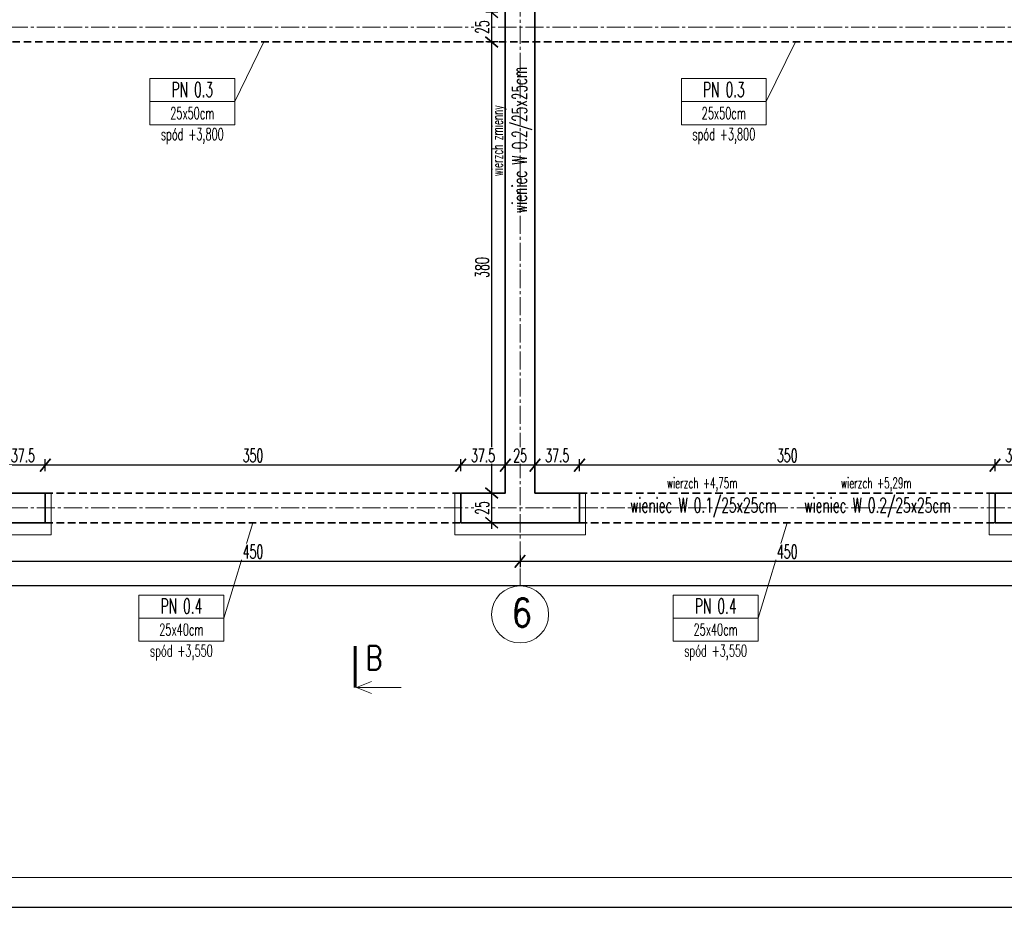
# Model space of a CAD drawing. Header units: centimetres. Extents: x 125945 to 146944, y 20629 to 31773.
# Tile 73 of 80: x 142285 to 143115, y 28341 to 29088. Entities that reach past the tile are written whole.
import ezdxf

# ---------------------------------------------------------------- set-up
doc = ezdxf.new("R2010")
doc.units = ezdxf.units.CM
doc.linetypes.add('CENTER2', pattern=[28.575, 19.05, -3.175, 3.175, -3.175])
doc.linetypes.add('HIDDEN', pattern=[9.525, 6.35, -3.175])
for name, color, linetype, lineweight in [('e-cad_cienkie', 88, 'Continuous', 15), ('e-cad_opisy', 7, 'Continuous', 15), ('e-cad_osie', 172, 'CENTER2', 9), ('e-cad_wymiary', 66, 'Continuous', 15), ('K- OPISY', 40, 'Continuous', 15), ('K-BELKI ŻELBETOWE', 160, 'HIDDEN', 35), ('K-IZOLACJA', 32, 'Continuous', 15), ('K-ŚCIANY KONSTRUKCYJNE', 16, 'Continuous', 35)]:
    doc.layers.add(name, color=color, linetype=linetype, lineweight=lineweight)
doc.styles.add('e-cad_1', font='simplex.shx', dxfattribs={"width": 0.6})
doc.styles.add('e-cad_2', font='simplex.shx', dxfattribs={"width": 0.8})
doc.styles.add('simpl', font='simplex.shx', dxfattribs={"width": 0.6})
doc.dimstyles.new('e-cad_1_50_[cm]', dxfattribs={"dimscale": 5, "dimtxt": 2.25, "dimasz": 1.75, "dimexe": 1, "dimexo": 0, "dimgap": 0.5, "dimtad": 1, "dimdec": 1, "dimrnd": 0.5, "dimdsep": 46, "dimtxsty": 'simpl', "dimblk": 'OBLIQUE', "dimcen": 0, "dimdle": 1, "dimclrd": 256, "dimclre": 256, "dimclrt": 256, "dimadec": 0, "dimazin": 0, "dimtfac": 1, "dimtdec": 1, "dimtix": 1, "dimtmove": 2, "dimatfit": 3, "dimldrblk": 'OBLIQUE', "dimfxl": 1, "dimfxlon": 1, "dimtfill": 1, "dimarcsym": 0})

# ---------------------------------------------------------------- blocks, each defined once
blk = doc.blocks.new('_Oblique')
at = {"color": 0, "linetype": 'ByBlock', "lineweight": -2}
blk.add_line((0.5, 0.6), (-0.5, -0.6), dxfattribs=at)
blk = doc.blocks.new('*D3720')
at = {"layer": 'Defpoints', "color": 0}
for p in [(142677.74, 28689.52), (142683, 28689.52), (142677.74, 28664.52)]:
    blk.add_point(p, dxfattribs=at)
at = {"layer": 'e-cad_wymiary', "lineweight": -2, "ltscale": 2}
for p, q in [((142683, 28659.52), (142683, 28694.52)), ((142678, 28689.52), (142688, 28689.52)), ((142678, 28664.52), (142688, 28664.52))]:
    blk.add_line(p, q, dxfattribs=at)
at = {"layer": 'e-cad_wymiary', "lineweight": -2, "xscale": 8.75, "yscale": 8.75, "zscale": 8.75}
for p, rotation in [((142683, 28689.52), 90), ((142683, 28664.52), 270)]:
    blk.add_blockref('_Oblique', p, dxfattribs=dict(at, rotation=rotation))
at = {"layer": 'e-cad_wymiary', "ltscale": 2, "insert": (142674.88, 28677.02), "char_height": 11.25, "attachment_point": 5, "rotation": 90, "style": 'simpl', "bg_fill": 3, "box_fill_scale": 1.1, "bg_fill_color": 256, "bg_fill_true_color": 13158600, "bg_fill_transparency": 0}
blk.add_mtext('25', dxfattribs=at)
blk = doc.blocks.new('*D3721')
at = {"layer": 'Defpoints', "color": 0}
for p in [(142683, 29069.52), (142694.4, 29069.52), (142677.74, 28689.52)]:
    blk.add_point(p, dxfattribs=at)
at = {"layer": 'e-cad_wymiary', "lineweight": -2, "ltscale": 2}
for p, q in [((142688, 29069.52), (142678, 29069.52)), ((142683, 28684.52), (142683, 29074.52)), ((142678, 28689.52), (142688, 28689.52))]:
    blk.add_line(p, q, dxfattribs=at)
at = {"layer": 'e-cad_wymiary', "lineweight": -2, "xscale": 8.75, "yscale": 8.75, "zscale": 8.75}
for p, rotation in [((142683, 29069.52), 90), ((142683, 28689.52), 270)]:
    blk.add_blockref('_Oblique', p, dxfattribs=dict(at, rotation=rotation))
at = {"layer": 'e-cad_wymiary', "ltscale": 2, "insert": (142674.88, 28879.52), "char_height": 11.25, "attachment_point": 5, "rotation": 90, "style": 'simpl', "bg_fill": 3, "box_fill_scale": 1.1, "bg_fill_color": 256, "bg_fill_true_color": 13158600, "bg_fill_transparency": 0}
blk.add_mtext('380', dxfattribs=at)
blk = doc.blocks.new('*D3722')
at = {"layer": 'Defpoints', "color": 0}
for p in [(142683, 29094.52), (142694.4, 29094.52), (142694.4, 29069.52)]:
    blk.add_point(p, dxfattribs=at)
at = {"layer": 'e-cad_wymiary', "lineweight": -2, "ltscale": 2}
for p, q in [((142688, 29094.52), (142678, 29094.52)), ((142683, 29064.52), (142683, 29099.52)), ((142688, 29069.52), (142678, 29069.52))]:
    blk.add_line(p, q, dxfattribs=at)
at = {"layer": 'e-cad_wymiary', "lineweight": -2, "xscale": 8.75, "yscale": 8.75, "zscale": 8.75}
for p, rotation in [((142683, 29094.52), 90), ((142683, 29069.52), 270)]:
    blk.add_blockref('_Oblique', p, dxfattribs=dict(at, rotation=rotation))
at = {"layer": 'e-cad_wymiary', "ltscale": 2, "insert": (142674.88, 29082.02), "char_height": 11.25, "attachment_point": 5, "rotation": 90, "style": 'simpl', "bg_fill": 3, "box_fill_scale": 1.1, "bg_fill_color": 256, "bg_fill_true_color": 13158600, "bg_fill_transparency": 0}
blk.add_mtext('25', dxfattribs=at)
blk = doc.blocks.new('*D3762')
at = {"layer": 'Defpoints', "color": 0}
for p in [(143106.9, 28713.11), (143106.9, 28689.52), (143144.4, 28689.52)]:
    blk.add_point(p, dxfattribs=at)
at = {"layer": 'e-cad_wymiary', "lineweight": -2, "ltscale": 2}
for p, q in [((143149.4, 28713.11), (143101.9, 28713.11)), ((143106.9, 28708.11), (143106.9, 28718.11)), ((143144.4, 28708.11), (143144.4, 28718.11))]:
    blk.add_line(p, q, dxfattribs=at)
at = {"layer": 'e-cad_wymiary', "lineweight": -2, "xscale": 8.75, "yscale": 8.75, "zscale": 8.75, "rotation": 180}
blk.add_blockref('_Oblique', (143106.9, 28713.11), dxfattribs=at)
at = {"layer": 'e-cad_wymiary', "lineweight": -2, "xscale": 8.75, "yscale": 8.75, "zscale": 8.75}
blk.add_blockref('_Oblique', (143144.4, 28713.11), dxfattribs=at)
at = {"layer": 'e-cad_wymiary', "ltscale": 2, "insert": (143125.65, 28721.23), "char_height": 11.25, "attachment_point": 5, "style": 'simpl', "bg_fill": 3, "box_fill_scale": 1.1, "bg_fill_color": 256, "bg_fill_true_color": 13158600, "bg_fill_transparency": 0}
blk.add_mtext('37.5', dxfattribs=at)
blk = doc.blocks.new('*D3763')
at = {"layer": 'Defpoints', "color": 0}
for p in [(142756.9, 28713.11), (142756.9, 28689.52), (143106.9, 28689.52)]:
    blk.add_point(p, dxfattribs=at)
at = {"layer": 'e-cad_wymiary', "lineweight": -2, "ltscale": 2}
for p, q in [((143111.9, 28713.11), (142751.9, 28713.11)), ((142756.9, 28708.11), (142756.9, 28718.11)), ((143106.9, 28708.11), (143106.9, 28718.11))]:
    blk.add_line(p, q, dxfattribs=at)
at = {"layer": 'e-cad_wymiary', "lineweight": -2, "xscale": 8.75, "yscale": 8.75, "zscale": 8.75, "rotation": 180}
blk.add_blockref('_Oblique', (142756.9, 28713.11), dxfattribs=at)
at = {"layer": 'e-cad_wymiary', "lineweight": -2, "xscale": 8.75, "yscale": 8.75, "zscale": 8.75}
blk.add_blockref('_Oblique', (143106.9, 28713.11), dxfattribs=at)
at = {"layer": 'e-cad_wymiary', "ltscale": 2, "insert": (142931.9, 28721.23), "char_height": 11.25, "attachment_point": 5, "style": 'simpl', "bg_fill": 3, "box_fill_scale": 1.1, "bg_fill_color": 256, "bg_fill_true_color": 13158600, "bg_fill_transparency": 0}
blk.add_mtext('350', dxfattribs=at)
blk = doc.blocks.new('*D3764')
at = {"layer": 'Defpoints', "color": 0}
for p in [(142719.4, 28713.11), (142719.4, 28689.52), (142756.9, 28689.52)]:
    blk.add_point(p, dxfattribs=at)
at = {"layer": 'e-cad_wymiary', "lineweight": -2, "ltscale": 2}
for p, q in [((142761.9, 28713.11), (142714.4, 28713.11)), ((142719.4, 28708.11), (142719.4, 28718.11)), ((142756.9, 28708.11), (142756.9, 28718.11))]:
    blk.add_line(p, q, dxfattribs=at)
at = {"layer": 'e-cad_wymiary', "lineweight": -2, "xscale": 8.75, "yscale": 8.75, "zscale": 8.75, "rotation": 180}
blk.add_blockref('_Oblique', (142719.4, 28713.11), dxfattribs=at)
at = {"layer": 'e-cad_wymiary', "lineweight": -2, "xscale": 8.75, "yscale": 8.75, "zscale": 8.75}
blk.add_blockref('_Oblique', (142756.9, 28713.11), dxfattribs=at)
at = {"layer": 'e-cad_wymiary', "ltscale": 2, "insert": (142738.15, 28721.23), "char_height": 11.25, "attachment_point": 5, "style": 'simpl', "bg_fill": 3, "box_fill_scale": 1.1, "bg_fill_color": 256, "bg_fill_true_color": 13158600, "bg_fill_transparency": 0}
blk.add_mtext('37.5', dxfattribs=at)
blk = doc.blocks.new('*D3765')
at = {"layer": 'Defpoints', "color": 0}
for p in [(142694.4, 28713.11), (142694.4, 28689.52), (142719.4, 28689.52)]:
    blk.add_point(p, dxfattribs=at)
at = {"layer": 'e-cad_wymiary', "lineweight": -2, "ltscale": 2}
for p, q in [((142724.4, 28713.11), (142689.4, 28713.11)), ((142694.4, 28708.11), (142694.4, 28718.11)), ((142719.4, 28708.11), (142719.4, 28718.11))]:
    blk.add_line(p, q, dxfattribs=at)
at = {"layer": 'e-cad_wymiary', "lineweight": -2, "xscale": 8.75, "yscale": 8.75, "zscale": 8.75, "rotation": 180}
blk.add_blockref('_Oblique', (142694.4, 28713.11), dxfattribs=at)
at = {"layer": 'e-cad_wymiary', "lineweight": -2, "xscale": 8.75, "yscale": 8.75, "zscale": 8.75}
blk.add_blockref('_Oblique', (142719.4, 28713.11), dxfattribs=at)
at = {"layer": 'e-cad_wymiary', "ltscale": 2, "insert": (142706.9, 28721.23), "char_height": 11.25, "attachment_point": 5, "style": 'simpl', "bg_fill": 3, "box_fill_scale": 1.1, "bg_fill_color": 256, "bg_fill_true_color": 13158600, "bg_fill_transparency": 0}
blk.add_mtext('25', dxfattribs=at)
blk = doc.blocks.new('*D3766')
at = {"layer": 'Defpoints', "color": 0}
for p in [(142656.9, 28713.11), (142656.9, 28689.52), (142694.4, 28689.52)]:
    blk.add_point(p, dxfattribs=at)
at = {"layer": 'e-cad_wymiary', "lineweight": -2, "ltscale": 2}
for p, q in [((142699.4, 28713.11), (142651.9, 28713.11)), ((142656.9, 28708.11), (142656.9, 28718.11)), ((142694.4, 28708.11), (142694.4, 28718.11))]:
    blk.add_line(p, q, dxfattribs=at)
at = {"layer": 'e-cad_wymiary', "lineweight": -2, "xscale": 8.75, "yscale": 8.75, "zscale": 8.75, "rotation": 180}
blk.add_blockref('_Oblique', (142656.9, 28713.11), dxfattribs=at)
at = {"layer": 'e-cad_wymiary', "lineweight": -2, "xscale": 8.75, "yscale": 8.75, "zscale": 8.75}
blk.add_blockref('_Oblique', (142694.4, 28713.11), dxfattribs=at)
at = {"layer": 'e-cad_wymiary', "ltscale": 2, "insert": (142675.65, 28721.23), "char_height": 11.25, "attachment_point": 5, "style": 'simpl', "bg_fill": 3, "box_fill_scale": 1.1, "bg_fill_color": 256, "bg_fill_true_color": 13158600, "bg_fill_transparency": 0}
blk.add_mtext('37.5', dxfattribs=at)
blk = doc.blocks.new('*D3767')
at = {"layer": 'Defpoints', "color": 0}
for p in [(142306.9, 28713.11), (142306.9, 28689.52), (142656.9, 28689.52)]:
    blk.add_point(p, dxfattribs=at)
at = {"layer": 'e-cad_wymiary', "lineweight": -2, "ltscale": 2}
for p, q in [((142661.9, 28713.11), (142301.9, 28713.11)), ((142306.9, 28708.11), (142306.9, 28718.11)), ((142656.9, 28708.11), (142656.9, 28718.11))]:
    blk.add_line(p, q, dxfattribs=at)
at = {"layer": 'e-cad_wymiary', "lineweight": -2, "xscale": 8.75, "yscale": 8.75, "zscale": 8.75, "rotation": 180}
blk.add_blockref('_Oblique', (142306.9, 28713.11), dxfattribs=at)
at = {"layer": 'e-cad_wymiary', "lineweight": -2, "xscale": 8.75, "yscale": 8.75, "zscale": 8.75}
blk.add_blockref('_Oblique', (142656.9, 28713.11), dxfattribs=at)
at = {"layer": 'e-cad_wymiary', "ltscale": 2, "insert": (142481.9, 28721.23), "char_height": 11.25, "attachment_point": 5, "style": 'simpl', "bg_fill": 3, "box_fill_scale": 1.1, "bg_fill_color": 256, "bg_fill_true_color": 13158600, "bg_fill_transparency": 0}
blk.add_mtext('350', dxfattribs=at)
blk = doc.blocks.new('*D3768')
at = {"layer": 'Defpoints', "color": 0}
for p in [(142269.4, 28713.11), (142269.4, 28689.52), (142306.9, 28689.52)]:
    blk.add_point(p, dxfattribs=at)
at = {"layer": 'e-cad_wymiary', "lineweight": -2, "ltscale": 2}
for p, q in [((142311.9, 28713.11), (142264.4, 28713.11)), ((142269.4, 28708.11), (142269.4, 28718.11)), ((142306.9, 28708.11), (142306.9, 28718.11))]:
    blk.add_line(p, q, dxfattribs=at)
at = {"layer": 'e-cad_wymiary', "lineweight": -2, "xscale": 8.75, "yscale": 8.75, "zscale": 8.75, "rotation": 180}
blk.add_blockref('_Oblique', (142269.4, 28713.11), dxfattribs=at)
at = {"layer": 'e-cad_wymiary', "lineweight": -2, "xscale": 8.75, "yscale": 8.75, "zscale": 8.75}
blk.add_blockref('_Oblique', (142306.9, 28713.11), dxfattribs=at)
at = {"layer": 'e-cad_wymiary', "ltscale": 2, "insert": (142288.15, 28721.23), "char_height": 11.25, "attachment_point": 5, "style": 'simpl', "bg_fill": 3, "box_fill_scale": 1.1, "bg_fill_color": 256, "bg_fill_true_color": 13158600, "bg_fill_transparency": 0}
blk.add_mtext('37.5', dxfattribs=at)
blk = doc.blocks.new('*D3802')
at = {"layer": 'Defpoints', "color": 0}
for p in [(142256.9, 28664.52), (142706.9, 28664.52), (142706.9, 28632.09)]:
    blk.add_point(p, dxfattribs=at)
at = {"layer": 'e-cad_wymiary', "lineweight": -2, "ltscale": 2}
for p, q in [((142256.9, 28637.09), (142256.9, 28627.09)), ((142706.9, 28637.09), (142706.9, 28627.09)), ((142251.9, 28632.09), (142711.9, 28632.09))]:
    blk.add_line(p, q, dxfattribs=at)
at = {"layer": 'e-cad_wymiary', "lineweight": -2, "xscale": 8.75, "yscale": 8.75, "zscale": 8.75, "rotation": 180}
blk.add_blockref('_Oblique', (142256.9, 28632.09), dxfattribs=at)
at = {"layer": 'e-cad_wymiary', "lineweight": -2, "xscale": 8.75, "yscale": 8.75, "zscale": 8.75}
blk.add_blockref('_Oblique', (142706.9, 28632.09), dxfattribs=at)
at = {"layer": 'e-cad_wymiary', "ltscale": 2, "insert": (142481.9, 28640.22), "char_height": 11.25, "attachment_point": 5, "style": 'simpl', "bg_fill": 3, "box_fill_scale": 1.1, "bg_fill_color": 256, "bg_fill_true_color": 13158600, "bg_fill_transparency": 0}
blk.add_mtext('450', dxfattribs=at)
blk = doc.blocks.new('*D3803')
at = {"layer": 'Defpoints', "color": 0}
for p in [(142706.9, 28664.52), (143156.9, 28664.52), (143156.9, 28632.09)]:
    blk.add_point(p, dxfattribs=at)
at = {"layer": 'e-cad_wymiary', "lineweight": -2, "ltscale": 2}
for p, q in [((142706.9, 28637.09), (142706.9, 28627.09)), ((143156.9, 28637.09), (143156.9, 28627.09)), ((142701.9, 28632.09), (143161.9, 28632.09))]:
    blk.add_line(p, q, dxfattribs=at)
at = {"layer": 'e-cad_wymiary', "lineweight": -2, "xscale": 8.75, "yscale": 8.75, "zscale": 8.75, "rotation": 180}
blk.add_blockref('_Oblique', (142706.9, 28632.09), dxfattribs=at)
at = {"layer": 'e-cad_wymiary', "lineweight": -2, "xscale": 8.75, "yscale": 8.75, "zscale": 8.75}
blk.add_blockref('_Oblique', (143156.9, 28632.09), dxfattribs=at)
at = {"layer": 'e-cad_wymiary', "ltscale": 2, "insert": (142931.9, 28640.22), "char_height": 11.25, "attachment_point": 5, "style": 'simpl', "bg_fill": 3, "box_fill_scale": 1.1, "bg_fill_color": 256, "bg_fill_true_color": 13158600, "bg_fill_transparency": 0}
blk.add_mtext('450', dxfattribs=at)
blk = doc.blocks.new('*D3806')
at = {"layer": 'Defpoints', "color": 0}
for p in [(140444.4, 28664.52), (143739.4, 28664.52), (143739.4, 28611.59)]:
    blk.add_point(p, dxfattribs=at)
at = {"layer": 'e-cad_wymiary', "lineweight": -2, "ltscale": 2}
for p, q in [((140439.4, 28611.59), (143744.4, 28611.59)), ((140444.4, 28616.59), (140444.4, 28606.59)), ((143739.4, 28616.59), (143739.4, 28606.59))]:
    blk.add_line(p, q, dxfattribs=at)
at = {"layer": 'e-cad_wymiary', "lineweight": -2, "xscale": 8.75, "yscale": 8.75, "zscale": 8.75, "rotation": 180}
blk.add_blockref('_Oblique', (140444.4, 28611.59), dxfattribs=at)
at = {"layer": 'e-cad_wymiary', "lineweight": -2, "xscale": 8.75, "yscale": 8.75, "zscale": 8.75}
blk.add_blockref('_Oblique', (143739.4, 28611.59), dxfattribs=at)
at = {"layer": 'e-cad_wymiary', "ltscale": 2, "insert": (142091.9, 28619.71), "char_height": 11.25, "attachment_point": 5, "style": 'simpl', "bg_fill": 3, "box_fill_scale": 1.1, "bg_fill_color": 256, "bg_fill_true_color": 13158600, "bg_fill_transparency": 0}
blk.add_mtext('3295', dxfattribs=at)
blk = doc.blocks.new('e-cad_przekroj_1_2_P')
at = {"const_width": 0.5}
blk.add_lwpolyline([(0, 0), (0, -7)], dxfattribs=at)
for points in [[(0.25, -7), (2.75, -6)], [(0.25, -7), (7.75, -7)], [(0.25, -7), (2.75, -8)]]:
    blk.add_lwpolyline(points)
at = {"style": 'e-cad_1', "width": 0.8}
blk.add_attdef('SYMBOL', (1.75, -4), '', height=4, dxfattribs=at)

msp = doc.modelspace()

# ---------------------------------------------------------------- linework, layer by layer
at = {"layer": 'Defpoints'}
msp.add_lwpolyline([(140133.77, 28340.69), (144533.77, 28340.69), (144533.77, 29825.69), (140133.77, 29825.69)], close=True, dxfattribs=at)
at = {"layer": 'e-cad_cienkie'}
msp.add_lwpolyline([(140283.77, 28365.69), (144508.77, 28365.69), (144508.77, 29800.69), (140283.77, 29800.69)], close=True, dxfattribs=at)
at = {"layer": 'e-cad_opisy'}
msp.add_circle((142706.9, 28587.37), 24, dxfattribs=at)
at = {"layer": 'e-cad_osie', "ltscale": 0.8}
for p, q in [((142706.9, 29563.27), (142706.9, 28611.37)), ((140379.62, 29082.02), (143800.44, 29082.02)), ((140379.62, 28677.02), (143800.44, 28677.02))]:
    msp.add_line(p, q, dxfattribs=at)
at = {"layer": 'K- OPISY', "color": 4, "ltscale": 2}
for p, q in [((142466.56, 29019.27), (142491.12, 29069.52)), ((142914.22, 29019.27), (142938.78, 29069.52)), ((142457.34, 28584.28), (142481.9, 28664.52)), ((142907.34, 28584.28), (142931.9, 28664.52))]:
    msp.add_line(p, q, dxfattribs=at)
at = {"layer": 'K- OPISY', "color": 4}
for points in [[(142466.56, 29038.72), (142395.09, 29038.72), (142395.09, 29019.27), (142466.56, 29019.27)], [(142914.22, 29038.72), (142842.76, 29038.72), (142842.76, 29019.27), (142914.22, 29019.27)], [(142466.56, 29019.27), (142395.09, 29019.27), (142395.09, 28999.83), (142466.56, 28999.83)], [(142914.22, 29019.27), (142842.76, 29019.27), (142842.76, 28999.83), (142914.22, 28999.83)], [(142457.34, 28603.72), (142385.87, 28603.72), (142385.87, 28584.28), (142457.34, 28584.28)], [(142907.34, 28603.72), (142835.87, 28603.72), (142835.87, 28584.28), (142907.34, 28584.28)], [(142457.34, 28584.28), (142385.87, 28584.28), (142385.87, 28564.83), (142457.34, 28564.83)], [(142907.34, 28584.28), (142835.87, 28584.28), (142835.87, 28564.83), (142907.34, 28564.83)]]:
    msp.add_lwpolyline(points, close=True, dxfattribs=at)
at = {"layer": 'K-BELKI ŻELBETOWE'}
for p, q in [((142306.9, 28689.52), (142656.9, 28689.52)), ((142756.9, 28689.52), (143106.9, 28689.52)), ((142306.9, 28664.52), (142656.9, 28664.52)), ((142756.9, 28664.52), (143106.9, 28664.52))]:
    msp.add_line(p, q, dxfattribs=at)
msp.add_lwpolyline([(143714.4, 29069.52), (140469.4, 29069.52)], dxfattribs=at)
at = {"layer": 'K-IZOLACJA', "ltscale": 0.8}
for p, q in [((142311.9, 28689.52), (142306.9, 28689.52)), ((142311.9, 28654.52), (142311.9, 28689.52)), ((142651.9, 28654.52), (142651.9, 28689.52)), ((142651.9, 28689.52), (142656.9, 28689.52)), ((142761.9, 28689.52), (142756.9, 28689.52)), ((142761.9, 28654.52), (142761.9, 28689.52)), ((143101.9, 28654.52), (143101.9, 28689.52)), ((143101.9, 28689.52), (143106.9, 28689.52)), ((142201.9, 28654.52), (142311.9, 28654.52)), ((142651.9, 28654.52), (142761.9, 28654.52)), ((143179.4, 28654.52), (143101.9, 28654.52))]:
    msp.add_line(p, q, dxfattribs=at)
at = {"layer": 'K-ŚCIANY KONSTRUKCYJNE', "ltscale": 0.8}
for points in [[(141756.9, 29499.52), (143169.4, 29499.52), (143169.4, 28664.52), (143106.9, 28664.52), (143106.9, 28689.52), (143144.4, 28689.52), (143144.4, 29474.52), (142719.4, 29474.52), (142719.4, 28689.52), (142756.9, 28689.52), (142756.9, 28664.52), (142656.9, 28664.52), (142656.9, 28689.52), (142694.4, 28689.52), (142694.4, 29474.52), (142269.4, 29474.52)], [(142269.4, 28689.52), (142306.9, 28689.52), (142306.9, 28664.52), (142206.9, 28664.52)]]:
    msp.add_lwpolyline(points, dxfattribs=at)

# ---------------------------------------------------------------- block references
at = {"layer": 'e-cad_opisy', "ltscale": 2, "xscale": 5, "yscale": 5, "zscale": 5}
msp.add_blockref('e-cad_przekroj_1_2_P', (142567.88, 28560.8), dxfattribs=at).add_auto_attribs({'SYMBOL': 'B'})

# ---------------------------------------------------------------- texts
at = {"layer": 'e-cad_opisy', "ltscale": 2, "style": 'e-cad_2', "width": 0.8}
msp.add_text('6', height=24, dxfattribs=at).set_placement((142700.11, 28576.87))
at = {"layer": 'K- OPISY', "color": 2, "style": 'e-cad_1', "width": 0.6}
msp.add_text('wieniec W 0.2/25x25cm', height=12.5, rotation=90, dxfattribs=at).set_placement((142712.67, 28925.38))
at = {"layer": 'K- OPISY', "color": 4, "width": 71.4626, "attachment_point": 5, "style": 'e-cad_1'}
for s, insert, char_height in [('PN 0.3', (142430.82, 29029.4), 12.5), ('PN 0.3', (142878.49, 29029.4), 12.5), ('25x50cm', (142430.82, 29009.57), 10), ('25x50cm', (142878.49, 29009.57), 10), ('spód +3,800', (142430.82, 28990.17), 10), ('spód +3,800', (142878.49, 28990.17), 10), ('PN 0.4', (142421.61, 28594.4), 12.5), ('PN 0.4', (142871.61, 28594.4), 12.5), ('25x40cm', (142421.61, 28574.58), 10), ('25x40cm', (142871.61, 28574.58), 10), ('spód +3,550', (142421.61, 28555.17), 10), ('spód +3,550', (142871.61, 28555.17), 10)]:
    msp.add_mtext(s, dxfattribs=dict(at, insert=insert, char_height=char_height))

# ---------------------------------------------------------------- next in the draw order: dimensions: what is measured, and where the dimension line sits
at = {"layer": 'e-cad_wymiary', "ltscale": 2}
dim = msp.add_linear_dim(base=(143106.9, 28713.11), p1=(143144.4, 28689.52), p2=(143106.9, 28689.52), dimstyle='e-cad_1_50_[cm]', dxfattribs=at)
dim.commit()
dim.dimension.update_dxf_attribs({"geometry": '*D3762', "text_midpoint": (143125.65, 28721.23)})
dim = msp.add_linear_dim(base=(142683, 28689.52), p1=(142677.74, 28664.52), p2=(142677.74, 28689.52), angle=90, dimstyle='e-cad_1_50_[cm]', dxfattribs=at)
dim.commit()
dim.dimension.update_dxf_attribs({"geometry": '*D3720', "text_midpoint": (142674.88, 28677.02)})

# ---------------------------------------------------------------- next in the draw order: dimensions: what is measured, and where the dimension line sits
dim = msp.add_linear_dim(base=(142683, 29069.52), p1=(142677.74, 28689.52), p2=(142694.4, 29069.52), angle=90, dimstyle='e-cad_1_50_[cm]', dxfattribs=at)
dim.commit()
dim.dimension.update_dxf_attribs({"geometry": '*D3721', "text_midpoint": (142674.88, 28879.52)})
for base, p1, p2, picture, middle in [((142756.9, 28713.11), (143106.9, 28689.52), (142756.9, 28689.52), '*D3763', (142931.9, 28721.23)), ((142706.9, 28632.09), (142256.9, 28664.52), (142706.9, 28664.52), '*D3802', (142481.9, 28640.22))]:
    dim = msp.add_linear_dim(base=base, p1=p1, p2=p2, dimstyle='e-cad_1_50_[cm]', dxfattribs=at)
    dim.commit()
    dim.dimension.update_dxf_attribs({"geometry": picture, "text_midpoint": middle})

# ---------------------------------------------------------------- next in the draw order: texts
at = {"layer": 'K- OPISY', "color": 2, "style": 'e-cad_1', "width": 0.6}
msp.add_text('wierzch zmienny', height=9, rotation=90, dxfattribs=at).set_placement((142692.2, 28956.48))
for s, height, p in [('wierzch +4,75m', 9, (142830.55, 28693.58)), ('wierzch +5,29m', 9, (142977.19, 28693.58)), ('wieniec W 0.1/25x25cm', 12.5, (142799.45, 28673.12)), ('wieniec W 0.2/25x25cm', 12.5, (142946.09, 28673.12))]:
    msp.add_text(s, height=height, dxfattribs=at).set_placement(p)

# ---------------------------------------------------------------- next in the draw order: dimensions: what is measured, and where the dimension line sits
at = {"layer": 'e-cad_wymiary', "ltscale": 2}
dim = msp.add_linear_dim(base=(142683, 29094.52), p1=(142694.4, 29069.52), p2=(142694.4, 29094.52), angle=90, dimstyle='e-cad_1_50_[cm]', dxfattribs=at)
dim.commit()
dim.dimension.update_dxf_attribs({"geometry": '*D3722', "text_midpoint": (142674.88, 29082.02)})
for base, p1, p2, picture, middle in [((142719.4, 28713.11), (142756.9, 28689.52), (142719.4, 28689.52), '*D3764', (142738.15, 28721.23)), ((143156.9, 28632.09), (142706.9, 28664.52), (143156.9, 28664.52), '*D3803', (142931.9, 28640.22))]:
    dim = msp.add_linear_dim(base=base, p1=p1, p2=p2, dimstyle='e-cad_1_50_[cm]', dxfattribs=at)
    dim.commit()
    dim.dimension.update_dxf_attribs({"geometry": picture, "text_midpoint": middle})

# ---------------------------------------------------------------- next in the draw order: dimensions: what is measured, and where the dimension line sits
for base, p1, p2, picture, middle in [((142694.4, 28713.11), (142719.4, 28689.52), (142694.4, 28689.52), '*D3765', (142706.9, 28721.23)), ((143739.4, 28611.59), (140444.4, 28664.52), (143739.4, 28664.52), '*D3806', (142091.9, 28619.71))]:
    dim = msp.add_linear_dim(base=base, p1=p1, p2=p2, dimstyle='e-cad_1_50_[cm]', dxfattribs=at)
    dim.commit()
    dim.dimension.update_dxf_attribs({"geometry": picture, "text_midpoint": middle})

# ---------------------------------------------------------------- next in the draw order: dimensions: what is measured, and where the dimension line sits
dim = msp.add_linear_dim(base=(142656.9, 28713.11), p1=(142694.4, 28689.52), p2=(142656.9, 28689.52), dimstyle='e-cad_1_50_[cm]', dxfattribs=at)
dim.commit()
dim.dimension.update_dxf_attribs({"geometry": '*D3766', "text_midpoint": (142675.65, 28721.23)})

# ---------------------------------------------------------------- next in the draw order: dimensions: what is measured, and where the dimension line sits
dim = msp.add_linear_dim(base=(142306.9, 28713.11), p1=(142656.9, 28689.52), p2=(142306.9, 28689.52), dimstyle='e-cad_1_50_[cm]', dxfattribs=at)
dim.commit()
dim.dimension.update_dxf_attribs({"geometry": '*D3767', "text_midpoint": (142481.9, 28721.23)})

# ---------------------------------------------------------------- next in the draw order: dimensions: what is measured, and where the dimension line sits
dim = msp.add_linear_dim(base=(142269.4, 28713.11), p1=(142306.9, 28689.52), p2=(142269.4, 28689.52), dimstyle='e-cad_1_50_[cm]', dxfattribs=at)
dim.commit()
dim.dimension.update_dxf_attribs({"geometry": '*D3768', "text_midpoint": (142288.15, 28721.23)})

doc.saveas('drawing.dxf')
